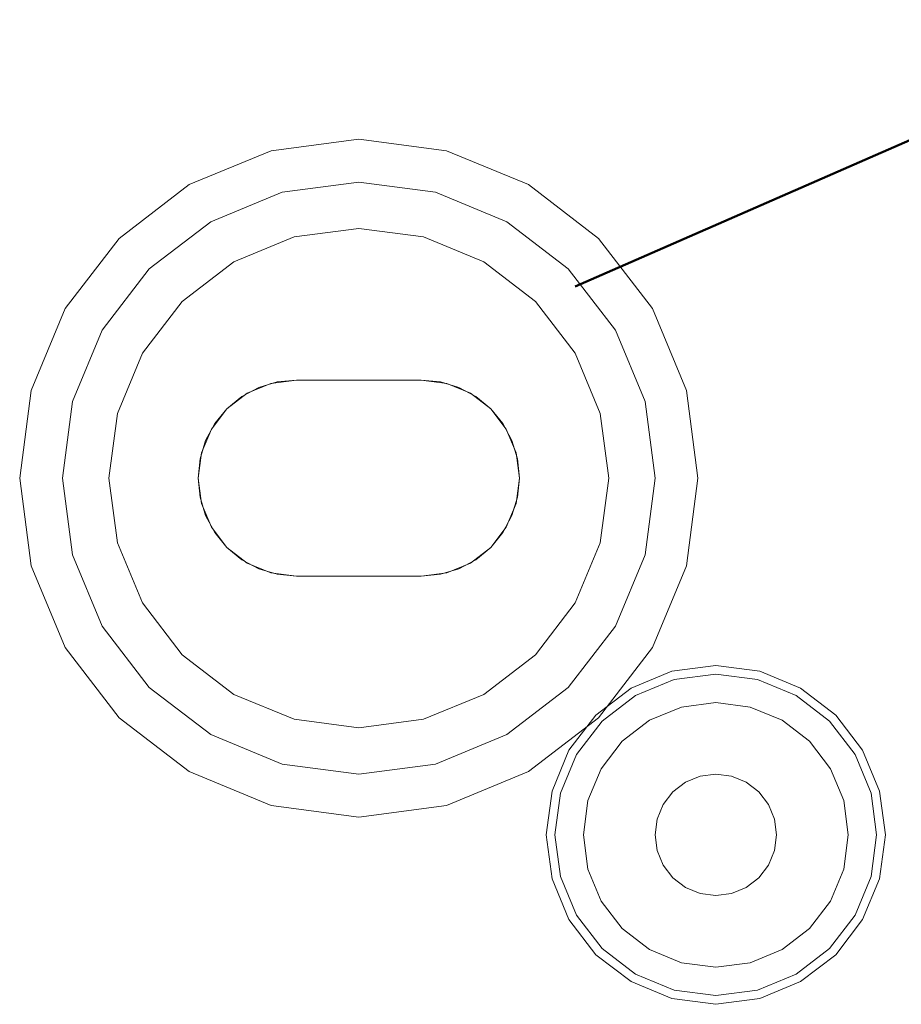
# Model space of a CAD drawing. Extents: x -420 to 300, y 62 to 1112.
# Tile 88 of 256: x -300.227 to -299.733, y 435.252 to 435.804. Entities that reach past the tile are written whole.
import ezdxf

# ---------------------------------------------------------------- set-up
doc = ezdxf.new("R2010")
doc.units = 0
doc.layers.get('0').update_dxf_attribs({"lineweight": 13})
doc.layers.add('ConnectionPoints', color=7, linetype='Continuous', lineweight=50)

# ---------------------------------------------------------------- blocks, each defined once
blk = doc.blocks.new('Blockreferenz-A06CPV4PL0', base_point=(-302.03711, 432.54712))
at = {"color": 9, "linetype": 'ByBlock', "lineweight": -2, "ltscale": 0.13, "true_color": 0xc1c9c4}
for p, q in [((-300.0371, 435.73711), (-300.08628, 435.73064)), ((-300.0371, 435.73711), (-300.08628, 435.73064)), ((-299.98793, 435.73064), (-300.0371, 435.73711)), ((-299.98793, 435.73064), (-300.0371, 435.73711)), ((-300.08628, 435.73064), (-300.1321, 435.71166)), ((-300.08628, 435.73064), (-300.1321, 435.71166)), ((-299.9421, 435.71166), (-299.98793, 435.73064)), ((-299.9421, 435.71166), (-299.98793, 435.73064)), ((-300.1321, 435.71166), (-300.17145, 435.68146)), ((-300.1321, 435.71166), (-300.17145, 435.68146)), ((-300.08007, 435.70746), (-300.0371, 435.71311)), ((-300.0371, 435.71311), (-300.08007, 435.70746)), ((-300.0371, 435.71311), (-299.99414, 435.70746)), ((-299.99414, 435.70746), (-300.0371, 435.71311)), ((-299.90275, 435.68146), (-299.9421, 435.71166)), ((-299.90275, 435.68146), (-299.9421, 435.71166)), ((-300.1201, 435.69087), (-300.08007, 435.70746)), ((-300.08007, 435.70746), (-300.1201, 435.69087)), ((-299.99414, 435.70746), (-299.9541, 435.69087)), ((-299.9541, 435.69087), (-299.99414, 435.70746)), ((-300.15448, 435.66449), (-300.1201, 435.69087)), ((-300.1201, 435.69087), (-300.15448, 435.66449)), ((-299.9541, 435.69087), (-299.91972, 435.66449)), ((-299.91972, 435.66449), (-299.9541, 435.69087)), ((-300.0371, 435.68711), (-300.07334, 435.68234)), ((-300.07334, 435.68234), (-300.0371, 435.68711)), ((-300.00087, 435.68234), (-300.0371, 435.68711)), ((-300.0371, 435.68711), (-300.00087, 435.68234)), ((-300.17145, 435.68146), (-300.20165, 435.64211)), ((-300.17145, 435.68146), (-300.20165, 435.64211)), ((-300.07334, 435.68234), (-300.1071, 435.66836)), ((-300.1071, 435.66836), (-300.07334, 435.68234)), ((-299.9671, 435.66836), (-300.00087, 435.68234)), ((-300.00087, 435.68234), (-299.9671, 435.66836)), ((-299.87256, 435.64211), (-299.90275, 435.68146)), ((-299.87256, 435.64211), (-299.90275, 435.68146)), ((-300.1071, 435.66836), (-300.1361, 435.64611)), ((-300.1361, 435.64611), (-300.1071, 435.66836)), ((-299.93811, 435.64611), (-299.9671, 435.66836)), ((-299.9671, 435.66836), (-299.93811, 435.64611)), ((-300.18086, 435.63011), (-300.15448, 435.66449)), ((-300.15448, 435.66449), (-300.18086, 435.63011)), ((-299.91972, 435.66449), (-299.89334, 435.63011)), ((-299.89334, 435.63011), (-299.91972, 435.66449)), ((-300.1361, 435.64611), (-300.15835, 435.61711)), ((-300.15835, 435.61711), (-300.1361, 435.64611)), ((-299.91586, 435.61711), (-299.93811, 435.64611)), ((-299.93811, 435.64611), (-299.91586, 435.61711)), ((-300.20165, 435.64211), (-300.22063, 435.59629)), ((-300.20165, 435.64211), (-300.22063, 435.59629)), ((-299.85358, 435.59629), (-299.87256, 435.64211)), ((-299.85358, 435.59629), (-299.87256, 435.64211)), ((-300.19745, 435.59008), (-300.18086, 435.63011)), ((-300.18086, 435.63011), (-300.19745, 435.59008)), ((-299.89334, 435.63011), (-299.87676, 435.59008)), ((-299.87676, 435.59008), (-299.89334, 435.63011)), ((-300.15835, 435.61711), (-300.17233, 435.58335)), ((-300.17233, 435.58335), (-300.15835, 435.61711)), ((-299.90187, 435.58335), (-299.91586, 435.61711)), ((-299.91586, 435.61711), (-299.90187, 435.58335)), ((-300.08634, 435.60024), (-300.0996, 435.59475)), ((-300.08634, 435.60024), (-300.0996, 435.59475)), ((-300.08283, 435.60106), (-300.09315, 435.59793)), ((-300.09315, 435.59793), (-300.08283, 435.60106)), ((-300.0721, 435.60211), (-300.08634, 435.60024)), ((-300.0721, 435.60211), (-300.08634, 435.60024)), ((-300.0721, 435.60211), (-300.08283, 435.60106)), ((-300.08283, 435.60106), (-300.0721, 435.60211)), ((-300.0371, 435.60211), (-300.0721, 435.60211)), ((-300.0721, 435.60211), (-300.0371, 435.60211)), ((-300.0021, 435.60211), (-300.0721, 435.60211)), ((-300.0021, 435.60211), (-300.0721, 435.60211)), ((-300.0721, 435.60211), (-300.0721, 435.60211)), ((-300.0721, 435.60211), (-300.0721, 435.60211)), ((-300.0021, 435.60211), (-300.0371, 435.60211)), ((-300.0371, 435.60211), (-300.0021, 435.60211)), ((-299.99137, 435.60106), (-300.0021, 435.60211)), ((-300.0021, 435.60211), (-299.99137, 435.60106)), ((-300.0021, 435.60211), (-300.0021, 435.60211)), ((-299.98787, 435.60024), (-300.0021, 435.60211)), ((-300.0021, 435.60211), (-300.0021, 435.60211)), ((-299.98787, 435.60024), (-300.0021, 435.60211)), ((-299.98106, 435.59793), (-299.99137, 435.60106)), ((-299.99137, 435.60106), (-299.98106, 435.59793)), ((-299.9746, 435.59475), (-299.98787, 435.60024)), ((-299.9746, 435.59475), (-299.98787, 435.60024)), ((-300.22063, 435.59629), (-300.2271, 435.54711)), ((-300.22063, 435.59629), (-300.2271, 435.54711)), ((-300.0996, 435.59475), (-300.11099, 435.58601)), ((-300.0996, 435.59475), (-300.11099, 435.58601)), ((-300.09315, 435.59793), (-300.10266, 435.59285)), ((-300.10266, 435.59285), (-300.09315, 435.59793)), ((-299.97155, 435.59285), (-299.98106, 435.59793)), ((-299.98106, 435.59793), (-299.97155, 435.59285)), ((-299.96321, 435.58601), (-299.9746, 435.59475)), ((-299.96321, 435.58601), (-299.9746, 435.59475)), ((-299.8471, 435.54711), (-299.85358, 435.59629)), ((-299.8471, 435.54711), (-299.85358, 435.59629)), ((-300.2031, 435.54711), (-300.19745, 435.59008)), ((-300.19745, 435.59008), (-300.2031, 435.54711)), ((-300.10266, 435.59285), (-300.11099, 435.58601)), ((-300.11099, 435.58601), (-300.10266, 435.59285)), ((-299.96321, 435.58601), (-299.97155, 435.59285)), ((-299.97155, 435.59285), (-299.96321, 435.58601)), ((-299.87676, 435.59008), (-299.8711, 435.54711)), ((-299.8711, 435.54711), (-299.87676, 435.59008)), ((-300.17233, 435.58335), (-300.1771, 435.54711)), ((-300.1771, 435.54711), (-300.17233, 435.58335)), ((-300.11099, 435.58601), (-300.11973, 435.57461)), ((-300.11099, 435.58601), (-300.11973, 435.57461)), ((-300.11099, 435.58601), (-300.11783, 435.57767)), ((-300.11783, 435.57767), (-300.11099, 435.58601)), ((-299.95637, 435.57767), (-299.96321, 435.58601)), ((-299.96321, 435.58601), (-299.95637, 435.57767)), ((-299.95447, 435.57461), (-299.96321, 435.58601)), ((-299.95447, 435.57461), (-299.96321, 435.58601)), ((-299.8971, 435.54711), (-299.90187, 435.58335)), ((-299.90187, 435.58335), (-299.8971, 435.54711)), ((-300.11973, 435.57461), (-300.12523, 435.56135)), ((-300.11973, 435.57461), (-300.12523, 435.56135)), ((-300.11783, 435.57767), (-300.12292, 435.56816)), ((-300.12292, 435.56816), (-300.11783, 435.57767)), ((-299.95129, 435.56816), (-299.95637, 435.57767)), ((-299.95637, 435.57767), (-299.95129, 435.56816)), ((-299.94898, 435.56135), (-299.95447, 435.57461)), ((-299.94898, 435.56135), (-299.95447, 435.57461)), ((-300.12292, 435.56816), (-300.12605, 435.55784)), ((-300.12605, 435.55784), (-300.12292, 435.56816)), ((-299.94816, 435.55784), (-299.95129, 435.56816)), ((-299.95129, 435.56816), (-299.94816, 435.55784)), ((-300.12523, 435.56135), (-300.1271, 435.54711)), ((-300.12523, 435.56135), (-300.1271, 435.54711)), ((-299.9471, 435.54711), (-299.94898, 435.56135)), ((-299.9471, 435.54711), (-299.94898, 435.56135)), ((-300.12605, 435.55784), (-300.1271, 435.54711)), ((-300.1271, 435.54711), (-300.12605, 435.55784)), ((-299.9471, 435.54711), (-299.94816, 435.55784)), ((-299.94816, 435.55784), (-299.9471, 435.54711)), ((-300.2271, 435.54711), (-300.22063, 435.49794)), ((-300.2271, 435.54711), (-300.22063, 435.49794)), ((-300.19745, 435.50415), (-300.2031, 435.54711)), ((-300.2031, 435.54711), (-300.19745, 435.50415)), ((-300.1771, 435.54711), (-300.17233, 435.51088)), ((-300.17233, 435.51088), (-300.1771, 435.54711)), ((-300.1271, 435.54711), (-300.12605, 435.53638)), ((-300.12605, 435.53638), (-300.1271, 435.54711)), ((-300.1271, 435.54711), (-300.12523, 435.53288)), ((-300.1271, 435.54711), (-300.12523, 435.53288)), ((-299.94898, 435.53288), (-299.9471, 435.54711)), ((-299.94898, 435.53288), (-299.9471, 435.54711)), ((-299.94816, 435.53638), (-299.9471, 435.54711)), ((-299.9471, 435.54711), (-299.94816, 435.53638)), ((-299.90187, 435.51088), (-299.8971, 435.54711)), ((-299.8971, 435.54711), (-299.90187, 435.51088)), ((-299.8711, 435.54711), (-299.87676, 435.50415)), ((-299.87676, 435.50415), (-299.8711, 435.54711)), ((-299.85358, 435.49794), (-299.8471, 435.54711)), ((-299.85358, 435.49794), (-299.8471, 435.54711)), ((-300.12605, 435.53638), (-300.12292, 435.52607)), ((-300.12292, 435.52607), (-300.12605, 435.53638)), ((-299.95129, 435.52607), (-299.94816, 435.53638)), ((-299.94816, 435.53638), (-299.95129, 435.52607)), ((-300.12523, 435.53288), (-300.11973, 435.51961)), ((-300.12523, 435.53288), (-300.11973, 435.51961)), ((-299.95447, 435.51961), (-299.94898, 435.53288)), ((-299.95447, 435.51961), (-299.94898, 435.53288)), ((-300.12292, 435.52607), (-300.11783, 435.51656)), ((-300.11783, 435.51656), (-300.12292, 435.52607)), ((-299.95637, 435.51656), (-299.95129, 435.52607)), ((-299.95129, 435.52607), (-299.95637, 435.51656)), ((-300.11973, 435.51961), (-300.11099, 435.50822)), ((-300.11973, 435.51961), (-300.11099, 435.50822)), ((-299.96321, 435.50822), (-299.95447, 435.51961)), ((-299.96321, 435.50822), (-299.95447, 435.51961)), ((-300.11783, 435.51656), (-300.11099, 435.50822)), ((-300.11099, 435.50822), (-300.11783, 435.51656)), ((-299.96321, 435.50822), (-299.95637, 435.51656)), ((-299.95637, 435.51656), (-299.96321, 435.50822)), ((-300.17233, 435.51088), (-300.15835, 435.47711)), ((-300.15835, 435.47711), (-300.17233, 435.51088)), ((-300.11099, 435.50822), (-300.10266, 435.50138)), ((-300.10266, 435.50138), (-300.11099, 435.50822)), ((-300.11099, 435.50822), (-300.0996, 435.49948)), ((-300.11099, 435.50822), (-300.0996, 435.49948)), ((-299.9746, 435.49948), (-299.96321, 435.50822)), ((-299.9746, 435.49948), (-299.96321, 435.50822)), ((-299.97155, 435.50138), (-299.96321, 435.50822)), ((-299.96321, 435.50822), (-299.97155, 435.50138)), ((-299.91586, 435.47711), (-299.90187, 435.51088)), ((-299.90187, 435.51088), (-299.91586, 435.47711)), ((-300.18086, 435.46411), (-300.19745, 435.50415)), ((-300.19745, 435.50415), (-300.18086, 435.46411)), ((-300.10266, 435.50138), (-300.09315, 435.4963)), ((-300.09315, 435.4963), (-300.10266, 435.50138)), ((-299.98106, 435.4963), (-299.97155, 435.50138)), ((-299.97155, 435.50138), (-299.98106, 435.4963)), ((-299.87676, 435.50415), (-299.89334, 435.46411)), ((-299.89334, 435.46411), (-299.87676, 435.50415)), ((-300.22063, 435.49794), (-300.20165, 435.45211)), ((-300.22063, 435.49794), (-300.20165, 435.45211)), ((-300.0996, 435.49948), (-300.08634, 435.49399)), ((-300.0996, 435.49948), (-300.08634, 435.49399)), ((-300.09315, 435.4963), (-300.08283, 435.49317)), ((-300.08283, 435.49317), (-300.09315, 435.4963)), ((-299.99137, 435.49317), (-299.98106, 435.4963)), ((-299.98106, 435.4963), (-299.99137, 435.49317)), ((-299.98787, 435.49399), (-299.9746, 435.49948)), ((-299.98787, 435.49399), (-299.9746, 435.49948)), ((-299.87256, 435.45211), (-299.85358, 435.49794)), ((-299.87256, 435.45211), (-299.85358, 435.49794)), ((-300.08634, 435.49399), (-300.0721, 435.49211)), ((-300.08634, 435.49399), (-300.0721, 435.49211)), ((-300.08283, 435.49317), (-300.0721, 435.49211)), ((-300.0721, 435.49211), (-300.08283, 435.49317)), ((-300.0721, 435.49211), (-300.0371, 435.49211)), ((-300.0371, 435.49211), (-300.0721, 435.49211)), ((-300.0721, 435.49211), (-300.0021, 435.49211)), ((-300.0721, 435.49211), (-300.0721, 435.49211)), ((-300.0721, 435.49211), (-300.0021, 435.49211)), ((-300.0721, 435.49211), (-300.0721, 435.49211)), ((-300.0371, 435.49211), (-300.0021, 435.49211)), ((-300.0021, 435.49211), (-300.0371, 435.49211)), ((-300.0021, 435.49211), (-299.98787, 435.49399)), ((-300.0021, 435.49211), (-299.98787, 435.49399)), ((-300.0021, 435.49211), (-299.99137, 435.49317)), ((-299.99137, 435.49317), (-300.0021, 435.49211)), ((-300.0021, 435.49211), (-300.0021, 435.49211)), ((-300.0021, 435.49211), (-300.0021, 435.49211)), ((-300.15835, 435.47711), (-300.1361, 435.44812)), ((-300.1361, 435.44812), (-300.15835, 435.47711)), ((-299.93811, 435.44812), (-299.91586, 435.47711)), ((-299.91586, 435.47711), (-299.93811, 435.44812)), ((-300.15448, 435.42973), (-300.18086, 435.46411)), ((-300.18086, 435.46411), (-300.15448, 435.42973)), ((-299.89334, 435.46411), (-299.91972, 435.42973)), ((-299.91972, 435.42973), (-299.89334, 435.46411)), ((-300.20165, 435.45211), (-300.17145, 435.41276)), ((-300.20165, 435.45211), (-300.17145, 435.41276)), ((-299.90275, 435.41276), (-299.87256, 435.45211)), ((-299.90275, 435.41276), (-299.87256, 435.45211)), ((-300.1361, 435.44812), (-300.1071, 435.42587)), ((-300.1071, 435.42587), (-300.1361, 435.44812)), ((-299.9671, 435.42587), (-299.93811, 435.44812)), ((-299.93811, 435.44812), (-299.9671, 435.42587)), ((-299.8371, 435.44211), (-299.86169, 435.43888)), ((-299.81252, 435.43888), (-299.8371, 435.44211)), ((-299.86169, 435.43888), (-299.8846, 435.42939)), ((-299.86043, 435.43416), (-299.8371, 435.43723)), ((-299.8371, 435.43723), (-299.81378, 435.43416)), ((-299.7896, 435.42939), (-299.81252, 435.43888)), ((-300.1201, 435.40335), (-300.15448, 435.42973)), ((-300.15448, 435.42973), (-300.1201, 435.40335)), ((-299.91972, 435.42973), (-299.9541, 435.40335)), ((-299.9541, 435.40335), (-299.91972, 435.42973)), ((-299.8846, 435.42939), (-299.90428, 435.41429)), ((-299.88216, 435.42515), (-299.86043, 435.43416)), ((-299.81378, 435.43416), (-299.79205, 435.42515)), ((-299.76993, 435.41429), (-299.7896, 435.42939)), ((-300.1071, 435.42587), (-300.07334, 435.41188)), ((-300.07334, 435.41188), (-300.1071, 435.42587)), ((-300.00087, 435.41188), (-299.9671, 435.42587)), ((-299.9671, 435.42587), (-300.00087, 435.41188)), ((-299.90082, 435.41083), (-299.88216, 435.42515)), ((-299.79205, 435.42515), (-299.77339, 435.41083)), ((-299.85631, 435.41879), (-299.8742, 435.41137)), ((-299.85631, 435.41879), (-299.8742, 435.41137)), ((-299.8371, 435.42131), (-299.85631, 435.41879)), ((-299.8371, 435.42131), (-299.85631, 435.41879)), ((-299.8179, 435.41879), (-299.8371, 435.42131)), ((-299.8179, 435.41879), (-299.8371, 435.42131)), ((-299.8, 435.41137), (-299.8179, 435.41879)), ((-299.8, 435.41137), (-299.8179, 435.41879)), ((-300.17145, 435.41276), (-300.1321, 435.38257)), ((-300.17145, 435.41276), (-300.1321, 435.38257)), ((-299.9421, 435.38257), (-299.90275, 435.41276)), ((-299.9421, 435.38257), (-299.90275, 435.41276)), ((-299.90428, 435.41429), (-299.91938, 435.39461)), ((-299.75483, 435.39461), (-299.76993, 435.41429)), ((-300.07334, 435.41188), (-300.0371, 435.40711)), ((-300.0371, 435.40711), (-300.07334, 435.41188)), ((-300.0371, 435.40711), (-300.00087, 435.41188)), ((-300.00087, 435.41188), (-300.0371, 435.40711)), ((-299.91514, 435.39217), (-299.90082, 435.41083)), ((-299.8742, 435.41137), (-299.88957, 435.39958)), ((-299.8742, 435.41137), (-299.88957, 435.39958)), ((-299.78464, 435.39958), (-299.8, 435.41137)), ((-299.78464, 435.39958), (-299.8, 435.41137)), ((-299.77339, 435.41083), (-299.75906, 435.39217)), ((-300.08007, 435.38677), (-300.1201, 435.40335)), ((-300.1201, 435.40335), (-300.08007, 435.38677)), ((-299.9541, 435.40335), (-299.99414, 435.38677)), ((-299.99414, 435.38677), (-299.9541, 435.40335)), ((-299.88957, 435.39958), (-299.90136, 435.38421)), ((-299.88957, 435.39958), (-299.90136, 435.38421)), ((-299.77284, 435.38421), (-299.78464, 435.39958)), ((-299.77284, 435.38421), (-299.78464, 435.39958)), ((-299.91938, 435.39461), (-299.92887, 435.3717)), ((-299.92414, 435.37044), (-299.91514, 435.39217)), ((-299.75906, 435.39217), (-299.75006, 435.37044)), ((-299.74534, 435.3717), (-299.75483, 435.39461)), ((-300.0371, 435.38111), (-300.08007, 435.38677)), ((-300.08007, 435.38677), (-300.0371, 435.38111)), ((-299.99414, 435.38677), (-300.0371, 435.38111)), ((-300.0371, 435.38111), (-299.99414, 435.38677)), ((-300.1321, 435.38257), (-300.08628, 435.36359)), ((-300.1321, 435.38257), (-300.08628, 435.36359)), ((-299.98793, 435.36359), (-299.9421, 435.38257)), ((-299.98793, 435.36359), (-299.9421, 435.38257)), ((-299.90136, 435.38421), (-299.90878, 435.36632)), ((-299.90136, 435.38421), (-299.90878, 435.36632)), ((-299.8459, 435.37996), (-299.8541, 435.37656)), ((-299.8541, 435.37656), (-299.8459, 435.37996)), ((-299.8371, 435.38111), (-299.8459, 435.37996)), ((-299.8459, 435.37996), (-299.8371, 435.38111)), ((-299.8283, 435.37996), (-299.8371, 435.38111)), ((-299.8371, 435.38111), (-299.8283, 435.37996)), ((-299.8201, 435.37656), (-299.8283, 435.37996)), ((-299.8283, 435.37996), (-299.8201, 435.37656)), ((-299.76543, 435.36632), (-299.77284, 435.38421)), ((-299.76543, 435.36632), (-299.77284, 435.38421)), ((-299.8541, 435.37656), (-299.86115, 435.37116)), ((-299.86115, 435.37116), (-299.8541, 435.37656)), ((-299.81306, 435.37116), (-299.8201, 435.37656)), ((-299.8201, 435.37656), (-299.81306, 435.37116)), ((-299.92887, 435.3717), (-299.9321, 435.34711)), ((-299.92721, 435.34711), (-299.92414, 435.37044)), ((-299.86115, 435.37116), (-299.86655, 435.36411)), ((-299.86655, 435.36411), (-299.86115, 435.37116)), ((-299.80766, 435.36411), (-299.81306, 435.37116)), ((-299.81306, 435.37116), (-299.80766, 435.36411)), ((-299.75006, 435.37044), (-299.74699, 435.34711)), ((-299.7421, 435.34711), (-299.74534, 435.3717)), ((-300.08628, 435.36359), (-300.0371, 435.35711)), ((-300.08628, 435.36359), (-300.0371, 435.35711)), ((-300.0371, 435.35711), (-299.98793, 435.36359)), ((-300.0371, 435.35711), (-299.98793, 435.36359)), ((-299.90878, 435.36632), (-299.9113, 435.34711)), ((-299.90878, 435.36632), (-299.9113, 435.34711)), ((-299.86655, 435.36411), (-299.86994, 435.35591)), ((-299.86994, 435.35591), (-299.86655, 435.36411)), ((-299.80426, 435.35591), (-299.80766, 435.36411)), ((-299.80766, 435.36411), (-299.80426, 435.35591)), ((-299.7629, 435.34711), (-299.76543, 435.36632)), ((-299.7629, 435.34711), (-299.76543, 435.36632)), ((-299.86994, 435.35591), (-299.8711, 435.34711)), ((-299.8711, 435.34711), (-299.86994, 435.35591)), ((-299.8031, 435.34711), (-299.80426, 435.35591)), ((-299.80426, 435.35591), (-299.8031, 435.34711)), ((-299.9321, 435.34711), (-299.92887, 435.32253)), ((-299.92414, 435.32379), (-299.92721, 435.34711)), ((-299.9113, 435.34711), (-299.90878, 435.32791)), ((-299.9113, 435.34711), (-299.90878, 435.32791)), ((-299.8711, 435.34711), (-299.86994, 435.33831)), ((-299.86994, 435.33831), (-299.8711, 435.34711)), ((-299.80426, 435.33831), (-299.8031, 435.34711)), ((-299.8031, 435.34711), (-299.80426, 435.33831)), ((-299.76543, 435.32791), (-299.7629, 435.34711)), ((-299.76543, 435.32791), (-299.7629, 435.34711)), ((-299.74699, 435.34711), (-299.75006, 435.32379)), ((-299.74534, 435.32253), (-299.7421, 435.34711)), ((-299.86994, 435.33831), (-299.86655, 435.33011)), ((-299.86655, 435.33011), (-299.86994, 435.33831)), ((-299.80766, 435.33011), (-299.80426, 435.33831)), ((-299.80426, 435.33831), (-299.80766, 435.33011)), ((-299.86655, 435.33011), (-299.86115, 435.32307)), ((-299.86115, 435.32307), (-299.86655, 435.33011)), ((-299.81306, 435.32307), (-299.80766, 435.33011)), ((-299.80766, 435.33011), (-299.81306, 435.32307)), ((-299.91514, 435.30206), (-299.92414, 435.32379)), ((-299.90878, 435.32791), (-299.90136, 435.31001)), ((-299.90878, 435.32791), (-299.90136, 435.31001)), ((-299.77284, 435.31001), (-299.76543, 435.32791)), ((-299.77284, 435.31001), (-299.76543, 435.32791)), ((-299.75006, 435.32379), (-299.75906, 435.30206)), ((-299.92887, 435.32253), (-299.91938, 435.29961)), ((-299.86115, 435.32307), (-299.8541, 435.31767)), ((-299.8541, 435.31767), (-299.86115, 435.32307)), ((-299.8201, 435.31767), (-299.81306, 435.32307)), ((-299.81306, 435.32307), (-299.8201, 435.31767)), ((-299.75483, 435.29961), (-299.74534, 435.32253)), ((-299.8541, 435.31767), (-299.8459, 435.31427)), ((-299.8459, 435.31427), (-299.8541, 435.31767)), ((-299.8459, 435.31427), (-299.8371, 435.31311)), ((-299.8371, 435.31311), (-299.8459, 435.31427)), ((-299.8371, 435.31311), (-299.8283, 435.31427)), ((-299.8283, 435.31427), (-299.8371, 435.31311)), ((-299.8283, 435.31427), (-299.8201, 435.31767)), ((-299.8201, 435.31767), (-299.8283, 435.31427)), ((-299.90136, 435.31001), (-299.88957, 435.29465)), ((-299.90136, 435.31001), (-299.88957, 435.29465)), ((-299.78464, 435.29465), (-299.77284, 435.31001)), ((-299.78464, 435.29465), (-299.77284, 435.31001)), ((-299.90082, 435.2834), (-299.91514, 435.30206)), ((-299.75906, 435.30206), (-299.77339, 435.2834)), ((-299.91938, 435.29961), (-299.90428, 435.27994)), ((-299.76993, 435.27994), (-299.75483, 435.29961)), ((-299.88957, 435.29465), (-299.8742, 435.28286)), ((-299.88957, 435.29465), (-299.8742, 435.28286)), ((-299.8, 435.28286), (-299.78464, 435.29465)), ((-299.8, 435.28286), (-299.78464, 435.29465)), ((-299.90428, 435.27994), (-299.8846, 435.26484)), ((-299.88216, 435.26908), (-299.90082, 435.2834)), ((-299.8742, 435.28286), (-299.85631, 435.27544)), ((-299.8742, 435.28286), (-299.85631, 435.27544)), ((-299.8179, 435.27544), (-299.8, 435.28286)), ((-299.8179, 435.27544), (-299.8, 435.28286)), ((-299.77339, 435.2834), (-299.79205, 435.26908)), ((-299.7896, 435.26484), (-299.76993, 435.27994)), ((-299.85631, 435.27544), (-299.8371, 435.27291)), ((-299.85631, 435.27544), (-299.8371, 435.27291)), ((-299.8371, 435.27291), (-299.8179, 435.27544)), ((-299.8371, 435.27291), (-299.8179, 435.27544)), ((-299.86043, 435.26007), (-299.88216, 435.26908)), ((-299.79205, 435.26908), (-299.81378, 435.26007)), ((-299.8846, 435.26484), (-299.86169, 435.25535)), ((-299.81252, 435.25535), (-299.7896, 435.26484)), ((-299.8371, 435.257), (-299.86043, 435.26007)), ((-299.81378, 435.26007), (-299.8371, 435.257)), ((-299.86169, 435.25535), (-299.8371, 435.25211)), ((-299.8371, 435.25211), (-299.81252, 435.25535))]:
    blk.add_line(p, q, dxfattribs=at)
blk = doc.blocks.new('Bauteilbeschriftung-A06CPV6DL0', base_point=(-299.91599, 435.65448))
at = {"color": 0, "linetype": 'ByBlock', "lineweight": -2, "ltscale": 0.5}
blk.add_line((-297.46079, 436.72913), (-299.91598, 435.65447), dxfattribs=at)

msp = doc.modelspace()

# ---------------------------------------------------------------- block references
at = {"ltscale": 0.13}
msp.add_blockref('Blockreferenz-A06CPV4PL0', (-302.03711, 432.54712), dxfattribs=at)
at = {"layer": 'ConnectionPoints', "ltscale": 0.5}
msp.add_blockref('Bauteilbeschriftung-A06CPV6DL0', (-299.91599, 435.65448), dxfattribs=at)

doc.saveas('drawing.dxf')
